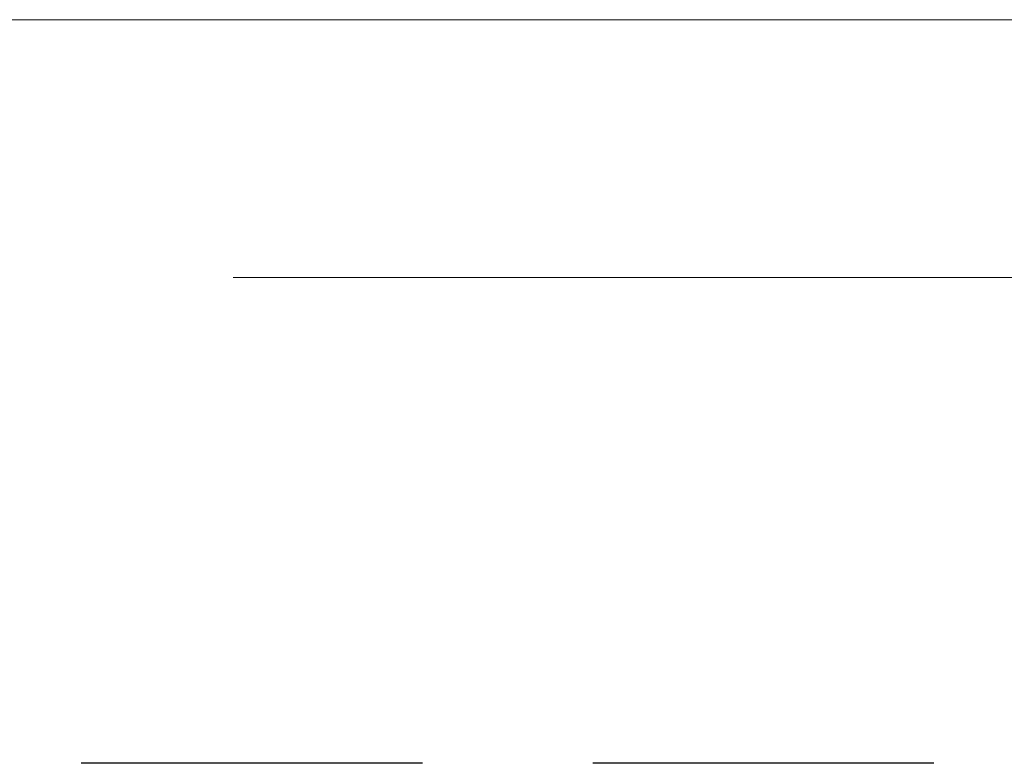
# Model space of a CAD drawing. Extents: x 2744 to 57639, y 3641 to 38820.
# Tile 113 of 179: x 35982 to 36440, y 35602 to 35948. Entities that reach past the tile are written whole.
import ezdxf

# ---------------------------------------------------------------- set-up
doc = ezdxf.new("R2010")
doc.units = 0
doc.header["$LTSCALE"] = 50
doc.linetypes.add('HIDDEN2', pattern=[4.7625, 3.175, -1.5875])
doc.linetypes.add('stramien', pattern=[22.225, 12.7, -3.175, 3.175, -3.175])
doc.layers.get('0').update_dxf_attribs({"linetype": 'CONTINUOUS'})
doc.layers.add('A-GLAZ', color=8, linetype='CONTINUOUS', lineweight=25)
doc.layers.add('S-GRID', color=8, linetype='CONTINUOUS', lineweight=18)

# ---------------------------------------------------------------- blocks, each defined once
blk = doc.blocks.new('vensterbank tweede verdieping3 - vensterbank tweede verdieping-12052795-Plotview 4e Verdieping - schaal 1 op 100')
at = {"layer": 'A-GLAZ', "lineweight": 18}
blk.add_line((35854.08, 35948.2), (37345.76, 35948.2), dxfattribs=at)
blk = doc.blocks.new('Onderlegger 4e verdieping')
at = {"layer": 'S-GRID', "linetype": 'stramien'}
blk.add_line((2743.81, 35828.2), (56270.44, 35828.2), dxfattribs=at)
at = {"layer": 'A-GLAZ'}
blk.add_blockref('vensterbank tweede verdieping3 - vensterbank tweede verdieping-12052795-Plotview 4e Verdieping - schaal 1 op 100', (0, 0), dxfattribs=at)

msp = doc.modelspace()

# ---------------------------------------------------------------- linework, layer by layer
at = {"color": 254, "linetype": 'HIDDEN2'}
msp.add_line((53790.6, 35602.2), (4741.6, 35602.2), dxfattribs=at)

# ---------------------------------------------------------------- block references
msp.add_blockref('Onderlegger 4e verdieping', (0, 0))

doc.saveas('drawing.dxf')
